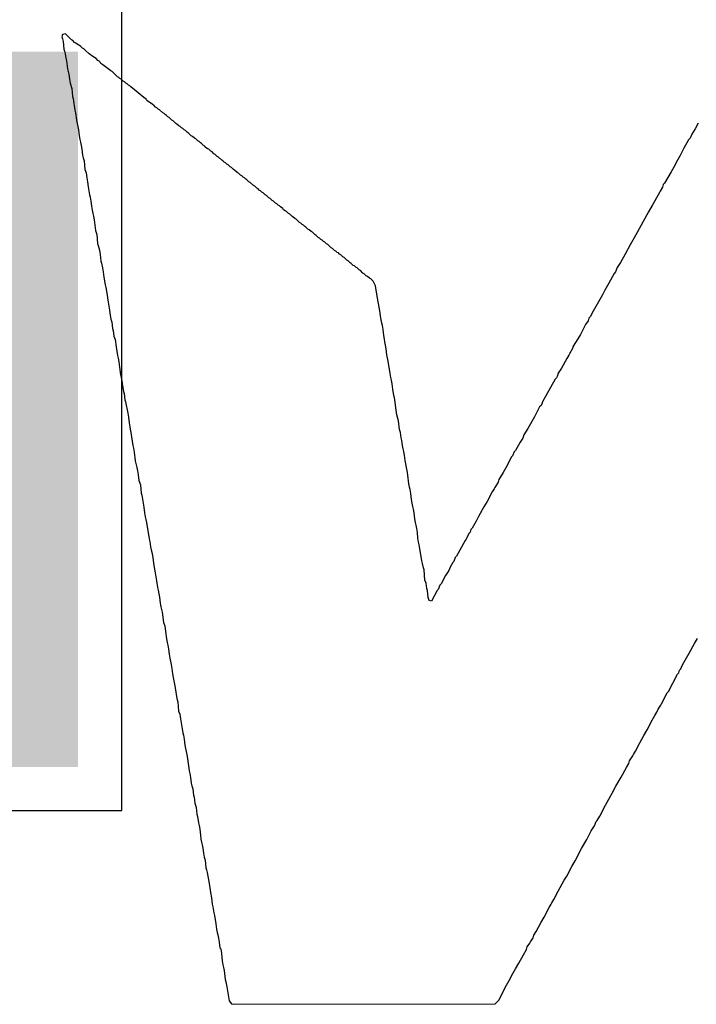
# Model space of a CAD drawing. Header units: inches. Extents: x 0 to 12.2, y 0 to 7.
# Tile 33 of 154: x 2.7266 to 2.8198, y 0.6153 to 0.7509. Entities that reach past the tile are written whole.
import ezdxf

# ---------------------------------------------------------------- set-up
doc = ezdxf.new("R2010")
doc.units = ezdxf.units.IN
doc.header["$MEASUREMENT"] = 0
for name, color, linetype in [('Bottom Overlay', 54, 'Continuous'), ('Top Layer', 1, 'Continuous'), ('Top Paste', 8, 'Continuous'), ('Top Solder', 216, 'Continuous')]:
    doc.layers.add(name, color=color, linetype=linetype)

# ---------------------------------------------------------------- blocks, each defined once
blk = doc.blocks.new('TS_1002S_12026C_45')
at = {"layer": 'Top Layer'}
blk.add_hatch(color=1, dxfattribs=at).paths.add_polyline_path([(0.13385, -0.05906), (0.22441, -0.05906), (0.22441, -0.11811), (0.13385, -0.11811)])
at = {"layer": 'Top Paste'}
blk.add_hatch(color=8, dxfattribs=at).paths.add_polyline_path([(0.13385, -0.05906), (0.22441, -0.05906), (0.22441, -0.11811), (0.13385, -0.11811)])
at = {"layer": 'Top Solder'}
blk.add_hatch(color=216, dxfattribs=at).paths.add_polyline_path([(0.12985, -0.05506), (0.22841, -0.05506), (0.22841, -0.12211), (0.12985, -0.12211)])

msp = doc.modelspace()

# ---------------------------------------------------------------- linework, layer by layer
at = {"layer": 'Bottom Overlay'}
for p, q in [((2.73244, 0.74888), (2.73239, 0.74857)), ((2.73288, 0.74897), (2.73244, 0.74888)), ((2.73369, 0.74817), (2.73288, 0.74897)), ((2.73239, 0.74857), (2.73248, 0.7483)), ((2.73248, 0.7483), (2.73257, 0.74794)), ((2.73257, 0.74794), (2.73266, 0.74687)), ((2.73387, 0.74808), (2.73369, 0.74817)), ((2.73413, 0.74781), (2.73387, 0.74808)), ((2.73431, 0.74772), (2.73413, 0.74781)), ((2.73449, 0.74754), (2.73431, 0.74772)), ((2.73494, 0.74727), (2.73449, 0.74754)), ((2.73266, 0.74687), (2.73275, 0.7466)), ((2.73275, 0.7466), (2.73284, 0.74625)), ((2.73284, 0.74625), (2.73293, 0.74562)), ((2.7352, 0.74701), (2.73494, 0.74727)), ((2.73538, 0.74692), (2.7352, 0.74701)), ((2.73561, 0.74669), (2.73538, 0.74692)), ((2.73614, 0.74625), (2.73561, 0.74669)), ((2.73663, 0.74585), (2.73614, 0.74625)), ((2.73293, 0.74562), (2.73302, 0.74527)), ((2.73302, 0.74527), (2.73315, 0.74415)), ((2.73708, 0.74558), (2.73663, 0.74585)), ((2.73735, 0.74531), (2.73708, 0.74558)), ((2.73753, 0.74522), (2.73735, 0.74531)), ((2.73766, 0.74509), (2.73753, 0.74522)), ((2.73775, 0.74491), (2.73766, 0.74509)), ((2.73802, 0.74473), (2.73775, 0.74491)), ((2.73913, 0.74388), (2.73802, 0.74473)), ((2.73315, 0.74415), (2.73333, 0.74343)), ((2.73333, 0.74343), (2.73342, 0.74272)), ((2.73931, 0.74379), (2.73913, 0.74388)), ((2.74003, 0.74308), (2.73931, 0.74379)), ((2.73342, 0.74272), (2.73351, 0.74218)), ((2.73351, 0.74218), (2.73373, 0.74143)), ((2.74021, 0.74299), (2.74003, 0.74308)), ((2.74038, 0.74281), (2.74021, 0.74299)), ((2.74056, 0.74272), (2.74038, 0.74281)), ((2.74083, 0.74245), (2.74056, 0.74272)), ((2.74101, 0.74236), (2.74083, 0.74245)), ((2.74119, 0.74218), (2.74101, 0.74236)), ((2.74137, 0.74209), (2.74119, 0.74218)), ((2.74155, 0.74192), (2.74137, 0.74209)), ((2.73373, 0.74143), (2.73382, 0.74035)), ((2.74172, 0.74183), (2.74155, 0.74192)), ((2.74186, 0.74169), (2.74172, 0.74183)), ((2.74239, 0.74125), (2.74186, 0.74169)), ((2.74288, 0.74084), (2.74239, 0.74125)), ((2.74369, 0.74022), (2.74288, 0.74084)), ((2.73382, 0.74035), (2.73391, 0.74009)), ((2.73391, 0.74009), (2.734, 0.73937)), ((2.734, 0.73937), (2.73409, 0.7391)), ((2.744, 0.74), (2.74369, 0.74022)), ((2.74409, 0.73982), (2.744, 0.74)), ((2.7444, 0.73959), (2.74409, 0.73982)), ((2.74458, 0.7395), (2.7444, 0.73959)), ((2.74485, 0.73924), (2.74458, 0.7395)), ((2.73409, 0.7391), (2.73418, 0.73848)), ((2.73418, 0.73848), (2.73427, 0.73812)), ((2.73427, 0.73812), (2.7344, 0.73709)), ((2.74503, 0.73915), (2.74485, 0.73924)), ((2.7453, 0.73888), (2.74503, 0.73915)), ((2.74547, 0.73879), (2.7453, 0.73888)), ((2.74565, 0.73861), (2.74547, 0.73879)), ((2.74583, 0.73852), (2.74565, 0.73861)), ((2.74628, 0.73808), (2.74583, 0.73852)), ((2.74646, 0.73799), (2.74628, 0.73808)), ((2.74664, 0.73781), (2.74646, 0.73799)), ((2.7344, 0.73709), (2.73467, 0.73575)), ((2.74681, 0.73772), (2.74664, 0.73781)), ((2.74699, 0.73754), (2.74681, 0.73772)), ((2.74717, 0.73745), (2.74699, 0.73754)), ((2.74753, 0.73709), (2.74717, 0.73745)), ((2.74771, 0.737), (2.74753, 0.73709)), ((2.74806, 0.73665), (2.74771, 0.737)), ((2.74824, 0.73656), (2.74806, 0.73665)), ((2.82009, 0.73669), (2.81964, 0.73589)), ((2.73467, 0.73575), (2.73476, 0.73495)), ((2.74851, 0.73629), (2.74824, 0.73656)), ((2.74869, 0.7362), (2.74851, 0.73629)), ((2.74887, 0.73602), (2.74869, 0.7362)), ((2.74905, 0.73593), (2.74887, 0.73602)), ((2.74923, 0.73575), (2.74905, 0.73593)), ((2.7494, 0.73566), (2.74923, 0.73575)), ((2.74967, 0.7354), (2.7494, 0.73566)), ((2.74985, 0.73531), (2.74967, 0.7354)), ((2.75021, 0.73495), (2.74985, 0.73531)), ((2.81964, 0.73589), (2.8192, 0.73517)), ((2.73476, 0.73495), (2.73485, 0.73441)), ((2.73485, 0.73441), (2.73494, 0.73406)), ((2.73494, 0.73406), (2.73503, 0.73361)), ((2.75039, 0.73486), (2.75021, 0.73495)), ((2.75065, 0.73459), (2.75039, 0.73486)), ((2.75083, 0.7345), (2.75065, 0.73459)), ((2.7511, 0.73424), (2.75083, 0.7345)), ((2.75128, 0.73415), (2.7511, 0.73424)), ((2.75146, 0.73397), (2.75128, 0.73415)), ((2.75164, 0.73388), (2.75146, 0.73397)), ((2.7519, 0.73361), (2.75164, 0.73388)), ((2.81875, 0.73437), (2.81812, 0.73321)), ((2.81897, 0.73459), (2.81875, 0.73437)), ((2.8192, 0.73517), (2.81897, 0.73459)), ((2.73503, 0.73361), (2.73512, 0.73308)), ((2.73512, 0.73308), (2.7352, 0.73227)), ((2.75208, 0.73352), (2.7519, 0.73361)), ((2.75213, 0.73339), (2.75208, 0.73352)), ((2.75244, 0.73316), (2.75213, 0.73339)), ((2.75262, 0.73308), (2.75244, 0.73316)), ((2.75289, 0.73281), (2.75262, 0.73308)), ((2.75307, 0.73272), (2.75289, 0.73281)), ((2.75333, 0.73245), (2.75307, 0.73272)), ((2.81812, 0.73321), (2.81759, 0.73223)), ((2.7352, 0.73227), (2.73529, 0.73191)), ((2.73529, 0.73191), (2.73543, 0.73151)), ((2.73543, 0.73151), (2.73556, 0.73031)), ((2.75351, 0.73236), (2.75333, 0.73245)), ((2.75378, 0.73209), (2.75351, 0.73236)), ((2.75396, 0.732), (2.75378, 0.73209)), ((2.75441, 0.73156), (2.75396, 0.732)), ((2.75458, 0.73147), (2.75441, 0.73156)), ((2.75476, 0.73129), (2.75458, 0.73147)), ((2.75494, 0.7312), (2.75476, 0.73129)), ((2.75512, 0.73102), (2.75494, 0.7312)), ((2.81723, 0.7316), (2.8167, 0.73062)), ((2.81759, 0.73223), (2.81723, 0.7316)), ((2.73556, 0.73031), (2.7357, 0.72982)), ((2.7357, 0.72982), (2.73583, 0.72915)), ((2.7553, 0.73093), (2.75512, 0.73102)), ((2.75557, 0.73066), (2.7553, 0.73093)), ((2.75574, 0.73057), (2.75557, 0.73066)), ((2.75601, 0.73031), (2.75574, 0.73057)), ((2.75619, 0.73022), (2.75601, 0.73031)), ((2.75655, 0.72986), (2.75619, 0.73022)), ((2.75673, 0.72977), (2.75655, 0.72986)), ((2.81634, 0.72999), (2.81545, 0.72839)), ((2.8167, 0.73062), (2.81634, 0.72999)), ((2.73583, 0.72915), (2.73592, 0.72861)), ((2.73592, 0.72861), (2.73601, 0.7279)), ((2.757, 0.7295), (2.75673, 0.72977)), ((2.75717, 0.72941), (2.757, 0.7295)), ((2.75735, 0.72923), (2.75717, 0.72941)), ((2.75753, 0.72915), (2.75735, 0.72923)), ((2.75771, 0.72897), (2.75753, 0.72915)), ((2.75789, 0.72888), (2.75771, 0.72897)), ((2.75816, 0.72861), (2.75789, 0.72888)), ((2.75833, 0.72852), (2.75816, 0.72861)), ((2.75878, 0.72807), (2.75833, 0.72852)), ((2.73601, 0.7279), (2.73619, 0.72682)), ((2.75896, 0.72798), (2.75878, 0.72807)), ((2.75923, 0.72772), (2.75896, 0.72798)), ((2.75941, 0.72763), (2.75923, 0.72772)), ((2.75958, 0.72745), (2.75941, 0.72763)), ((2.75976, 0.72736), (2.75958, 0.72745)), ((2.75994, 0.72718), (2.75976, 0.72736)), ((2.76012, 0.72709), (2.75994, 0.72718)), ((2.76039, 0.72682), (2.76012, 0.72709)), ((2.81473, 0.72714), (2.81411, 0.72598)), ((2.81482, 0.72731), (2.81473, 0.72714)), ((2.81518, 0.72785), (2.81482, 0.72731)), ((2.81527, 0.72821), (2.81518, 0.72785)), ((2.81545, 0.72839), (2.81527, 0.72821)), ((2.73619, 0.72682), (2.73628, 0.72647)), ((2.73628, 0.72647), (2.73637, 0.72593)), ((2.73637, 0.72593), (2.73646, 0.72522)), ((2.76057, 0.72673), (2.76039, 0.72682)), ((2.76092, 0.72638), (2.76057, 0.72673)), ((2.7611, 0.72629), (2.76092, 0.72638)), ((2.76137, 0.72602), (2.7611, 0.72629)), ((2.76155, 0.72593), (2.76137, 0.72602)), ((2.76182, 0.72566), (2.76155, 0.72593)), ((2.81411, 0.72598), (2.81375, 0.72535)), ((2.73646, 0.72522), (2.73654, 0.72468)), ((2.73654, 0.72468), (2.73663, 0.72423)), ((2.762, 0.72557), (2.76182, 0.72566)), ((2.76217, 0.72539), (2.762, 0.72557)), ((2.76235, 0.72531), (2.76217, 0.72539)), ((2.76253, 0.72513), (2.76235, 0.72531)), ((2.76284, 0.7249), (2.76253, 0.72513)), ((2.76293, 0.72472), (2.76284, 0.7249)), ((2.76316, 0.72459), (2.76293, 0.72472)), ((2.76334, 0.7245), (2.76316, 0.72459)), ((2.7636, 0.72423), (2.76334, 0.7245)), ((2.81321, 0.72446), (2.8125, 0.72312)), ((2.81375, 0.72535), (2.81321, 0.72446)), ((2.73663, 0.72423), (2.73672, 0.72388)), ((2.73672, 0.72388), (2.73681, 0.72334)), ((2.73681, 0.72334), (2.73699, 0.72191)), ((2.76378, 0.72414), (2.7636, 0.72423)), ((2.76405, 0.72388), (2.76378, 0.72414)), ((2.76423, 0.72379), (2.76405, 0.72388)), ((2.7645, 0.72352), (2.76423, 0.72379)), ((2.76468, 0.72343), (2.7645, 0.72352)), ((2.76512, 0.72298), (2.76468, 0.72343)), ((2.8125, 0.72312), (2.81196, 0.72214)), ((2.73699, 0.72191), (2.73721, 0.72133)), ((2.7653, 0.72289), (2.76512, 0.72298)), ((2.76548, 0.72272), (2.7653, 0.72289)), ((2.76566, 0.72263), (2.76548, 0.72272)), ((2.76584, 0.72245), (2.76566, 0.72263)), ((2.76601, 0.72236), (2.76584, 0.72245)), ((2.76628, 0.72209), (2.76601, 0.72236)), ((2.76646, 0.722), (2.76628, 0.72209)), ((2.76673, 0.72173), (2.76646, 0.722)), ((2.76691, 0.72164), (2.76673, 0.72173)), ((2.81196, 0.72214), (2.81125, 0.72088)), ((2.73721, 0.72133), (2.7373, 0.72008)), ((2.76727, 0.72129), (2.76691, 0.72164)), ((2.76744, 0.7212), (2.76727, 0.72129)), ((2.76771, 0.72093), (2.76744, 0.7212)), ((2.76789, 0.72084), (2.76771, 0.72093)), ((2.76807, 0.72066), (2.76789, 0.72084)), ((2.76825, 0.72057), (2.76807, 0.72066)), ((2.76843, 0.72039), (2.76825, 0.72057)), ((2.7686, 0.7203), (2.76843, 0.72039)), ((2.76887, 0.72004), (2.7686, 0.7203)), ((2.81125, 0.72088), (2.81071, 0.7199)), ((2.7373, 0.72008), (2.73739, 0.71981)), ((2.73739, 0.71981), (2.73757, 0.71919)), ((2.73757, 0.71919), (2.73766, 0.71856)), ((2.76905, 0.71995), (2.76887, 0.72004)), ((2.7695, 0.7195), (2.76905, 0.71995)), ((2.76968, 0.71941), (2.7695, 0.7195)), ((2.76994, 0.71914), (2.76968, 0.71941)), ((2.77012, 0.71905), (2.76994, 0.71914)), ((2.7703, 0.71888), (2.77012, 0.71905)), ((2.81071, 0.7199), (2.81, 0.71865)), ((2.73766, 0.71856), (2.73775, 0.71767)), ((2.73775, 0.71767), (2.73784, 0.7174)), ((2.77048, 0.71879), (2.7703, 0.71888)), ((2.77066, 0.71861), (2.77048, 0.71879)), ((2.77084, 0.71852), (2.77066, 0.71861)), ((2.77111, 0.71825), (2.77084, 0.71852)), ((2.77128, 0.71816), (2.77111, 0.71825)), ((2.77164, 0.7178), (2.77128, 0.71816)), ((2.77182, 0.71771), (2.77164, 0.7178)), ((2.77209, 0.71745), (2.77182, 0.71771)), ((2.81, 0.71865), (2.80937, 0.71749)), ((2.73784, 0.7174), (2.73797, 0.71673)), ((2.73797, 0.71673), (2.73806, 0.7162)), ((2.77227, 0.71736), (2.77209, 0.71745)), ((2.77253, 0.71709), (2.77227, 0.71736)), ((2.77271, 0.717), (2.77253, 0.71709)), ((2.77289, 0.71682), (2.77271, 0.717)), ((2.77307, 0.71673), (2.77289, 0.71682)), ((2.77334, 0.71646), (2.77307, 0.71673)), ((2.77352, 0.71637), (2.77334, 0.71646)), ((2.77387, 0.71602), (2.77352, 0.71637)), ((2.80893, 0.71678), (2.8087, 0.7162)), ((2.80937, 0.71749), (2.80893, 0.71678)), ((2.73806, 0.7162), (2.73815, 0.71548)), ((2.73815, 0.71548), (2.73833, 0.71441)), ((2.77405, 0.71593), (2.77387, 0.71602)), ((2.77432, 0.71566), (2.77405, 0.71593)), ((2.7745, 0.71557), (2.77432, 0.71566)), ((2.77477, 0.7153), (2.7745, 0.71557)), ((2.77495, 0.71521), (2.77477, 0.7153)), ((2.77526, 0.7149), (2.77495, 0.71521)), ((2.77562, 0.71428), (2.77526, 0.7149)), ((2.80848, 0.71597), (2.80777, 0.71463)), ((2.8087, 0.7162), (2.80848, 0.71597)), ((2.73833, 0.71441), (2.73842, 0.71405)), ((2.73842, 0.71405), (2.7386, 0.71298)), ((2.77593, 0.71227), (2.77562, 0.71428)), ((2.80723, 0.71365), (2.80687, 0.71303)), ((2.80777, 0.71463), (2.80723, 0.71365)), ((2.7386, 0.71298), (2.73869, 0.71227)), ((2.73869, 0.71227), (2.73896, 0.71093)), ((2.77602, 0.71182), (2.77593, 0.71227)), ((2.80687, 0.71303), (2.80598, 0.71142)), ((2.73896, 0.71093), (2.73904, 0.71021)), ((2.7762, 0.71084), (2.77602, 0.71182)), ((2.77629, 0.71012), (2.7762, 0.71084)), ((2.80598, 0.71142), (2.80562, 0.71079)), ((2.73904, 0.71021), (2.73913, 0.70968)), ((2.73913, 0.70968), (2.73927, 0.70928)), ((2.77637, 0.70959), (2.77629, 0.71012)), ((2.77646, 0.70914), (2.77637, 0.70959)), ((2.80491, 0.70945), (2.80455, 0.70892)), ((2.805, 0.70981), (2.80491, 0.70945)), ((2.80518, 0.70999), (2.805, 0.70981)), ((2.80562, 0.71079), (2.80518, 0.70999)), ((2.73927, 0.70928), (2.73936, 0.70838)), ((2.73936, 0.70838), (2.73945, 0.70811)), ((2.73945, 0.70811), (2.73954, 0.70731)), ((2.77655, 0.70878), (2.77646, 0.70914)), ((2.77664, 0.70825), (2.77655, 0.70878)), ((2.77673, 0.70744), (2.77664, 0.70825)), ((2.80455, 0.70892), (2.80384, 0.70758)), ((2.73954, 0.70731), (2.73971, 0.70686)), ((2.73971, 0.70686), (2.73985, 0.70584)), ((2.77682, 0.70691), (2.77673, 0.70744)), ((2.77691, 0.70655), (2.77682, 0.70691)), ((2.80348, 0.70695), (2.80285, 0.70597)), ((2.80384, 0.70758), (2.80348, 0.70695)), ((2.73985, 0.70584), (2.74003, 0.70468)), ((2.777, 0.7061), (2.77691, 0.70655)), ((2.77709, 0.70557), (2.777, 0.7061)), ((2.77718, 0.70477), (2.77709, 0.70557)), ((2.80276, 0.70561), (2.80232, 0.7049)), ((2.80285, 0.70597), (2.80276, 0.70561)), ((2.74003, 0.70468), (2.74012, 0.70432)), ((2.74012, 0.70432), (2.74021, 0.70378)), ((2.77736, 0.70387), (2.77718, 0.70477)), ((2.80196, 0.70427), (2.80125, 0.70293)), ((2.80223, 0.70472), (2.80196, 0.70427)), ((2.80232, 0.7049), (2.80223, 0.70472)), ((2.74021, 0.70378), (2.7403, 0.70307)), ((2.7403, 0.70307), (2.74047, 0.702)), ((2.77762, 0.70218), (2.77736, 0.70387)), ((2.80125, 0.70293), (2.8008, 0.70222)), ((2.74047, 0.702), (2.74056, 0.70164)), ((2.74056, 0.70164), (2.74065, 0.70119)), ((2.77771, 0.70164), (2.77762, 0.70218)), ((2.7778, 0.70128), (2.77771, 0.70164)), ((2.80035, 0.70142), (2.7991, 0.69909)), ((2.80053, 0.70159), (2.80035, 0.70142)), ((2.80062, 0.70177), (2.80053, 0.70159)), ((2.8008, 0.70222), (2.80062, 0.70177)), ((2.74065, 0.70119), (2.74074, 0.70048)), ((2.74074, 0.70048), (2.74088, 0.69972)), ((2.77789, 0.70075), (2.7778, 0.70128)), ((2.77798, 0.70003), (2.77789, 0.70075)), ((2.77812, 0.69918), (2.77798, 0.70003)), ((2.74088, 0.69972), (2.74097, 0.69945)), ((2.74097, 0.69945), (2.74105, 0.69856)), ((2.77821, 0.69883), (2.77812, 0.69918)), ((2.77829, 0.69856), (2.77821, 0.69883)), ((2.7991, 0.69909), (2.79866, 0.69838)), ((2.74105, 0.69856), (2.74114, 0.69829)), ((2.74114, 0.69829), (2.74146, 0.69673)), ((2.77847, 0.69713), (2.77829, 0.69856)), ((2.79821, 0.69758), (2.7975, 0.69624)), ((2.79843, 0.6978), (2.79821, 0.69758)), ((2.79866, 0.69838), (2.79843, 0.6978)), ((2.74146, 0.69673), (2.74155, 0.69619)), ((2.74155, 0.69619), (2.74163, 0.69539)), ((2.77856, 0.6965), (2.77847, 0.69713)), ((2.7787, 0.69601), (2.77856, 0.6965)), ((2.77879, 0.69566), (2.7787, 0.69601)), ((2.7975, 0.69624), (2.79696, 0.69525)), ((2.74163, 0.69539), (2.74172, 0.69485)), ((2.74172, 0.69485), (2.74181, 0.6945)), ((2.77892, 0.69445), (2.77879, 0.69566)), ((2.7966, 0.69463), (2.79607, 0.69374)), ((2.79696, 0.69525), (2.7966, 0.69463)), ((2.74181, 0.6945), (2.7419, 0.69405)), ((2.7419, 0.69405), (2.74217, 0.69226)), ((2.77905, 0.69405), (2.77892, 0.69445)), ((2.77914, 0.69333), (2.77905, 0.69405)), ((2.77923, 0.69298), (2.77914, 0.69333)), ((2.79589, 0.69329), (2.79553, 0.69275)), ((2.79607, 0.69374), (2.79589, 0.69329)), ((2.74217, 0.69226), (2.74226, 0.69191)), ((2.74226, 0.69191), (2.74235, 0.69137)), ((2.77932, 0.69226), (2.77923, 0.69298)), ((2.77941, 0.69182), (2.77932, 0.69226)), ((2.79553, 0.69275), (2.79491, 0.69159)), ((2.74235, 0.69137), (2.74248, 0.69016)), ((2.7795, 0.69146), (2.77941, 0.69182)), ((2.77959, 0.69092), (2.7795, 0.69146)), ((2.77968, 0.69021), (2.77959, 0.69092)), ((2.79437, 0.6907), (2.79357, 0.68918)), ((2.7945, 0.69083), (2.79437, 0.6907)), ((2.79473, 0.69141), (2.7945, 0.69083)), ((2.79491, 0.69159), (2.79473, 0.69141)), ((2.74248, 0.69016), (2.74257, 0.68981)), ((2.74257, 0.68981), (2.74271, 0.68923)), ((2.74271, 0.68923), (2.7428, 0.68878)), ((2.77977, 0.68976), (2.77968, 0.69021)), ((2.77986, 0.68923), (2.77977, 0.68976)), ((2.77999, 0.68856), (2.77986, 0.68923)), ((2.79357, 0.68918), (2.79321, 0.68856)), ((2.7428, 0.68878), (2.74288, 0.68824)), ((2.74288, 0.68824), (2.74297, 0.68744)), ((2.78008, 0.6882), (2.77999, 0.68856)), ((2.78021, 0.68699), (2.78008, 0.6882)), ((2.79321, 0.68856), (2.79258, 0.68757)), ((2.74297, 0.68744), (2.7432, 0.68686)), ((2.7432, 0.68686), (2.74329, 0.6857)), ((2.7803, 0.68655), (2.78021, 0.68699)), ((2.78039, 0.68619), (2.7803, 0.68655)), ((2.79205, 0.6865), (2.79196, 0.68632)), ((2.79249, 0.68722), (2.79205, 0.6865)), ((2.79258, 0.68757), (2.79249, 0.68722)), ((2.74329, 0.6857), (2.74338, 0.68543)), ((2.74338, 0.68543), (2.7436, 0.68431)), ((2.78048, 0.68565), (2.78039, 0.68619)), ((2.78057, 0.68485), (2.78048, 0.68565)), ((2.79169, 0.68588), (2.79098, 0.68454)), ((2.79196, 0.68632), (2.79169, 0.68588)), ((2.7436, 0.68431), (2.74369, 0.68378)), ((2.74369, 0.68378), (2.74378, 0.68297)), ((2.78066, 0.68431), (2.78057, 0.68485)), ((2.78075, 0.68387), (2.78066, 0.68431)), ((2.78084, 0.68351), (2.78075, 0.68387)), ((2.79053, 0.68382), (2.78981, 0.68248)), ((2.79098, 0.68454), (2.79053, 0.68382)), ((2.74378, 0.68297), (2.74387, 0.68244)), ((2.74387, 0.68244), (2.74396, 0.68208)), ((2.78093, 0.68297), (2.78084, 0.68351)), ((2.78102, 0.68217), (2.78093, 0.68297)), ((2.78981, 0.68248), (2.78946, 0.68186)), ((2.74396, 0.68208), (2.74405, 0.68164)), ((2.74405, 0.68164), (2.7444, 0.6794)), ((2.78111, 0.68164), (2.78102, 0.68217)), ((2.7812, 0.68128), (2.78111, 0.68164)), ((2.78129, 0.68083), (2.7812, 0.68128)), ((2.78946, 0.68186), (2.78892, 0.68088)), ((2.78138, 0.6803), (2.78129, 0.68083)), ((2.78146, 0.67949), (2.78138, 0.6803)), ((2.78848, 0.68016), (2.78821, 0.67954)), ((2.78865, 0.68034), (2.78848, 0.68016)), ((2.78874, 0.6807), (2.78865, 0.68034)), ((2.78892, 0.68088), (2.78874, 0.6807)), ((2.7444, 0.6794), (2.74449, 0.67905)), ((2.74449, 0.67905), (2.74458, 0.67833)), ((2.74458, 0.67833), (2.74467, 0.67788)), ((2.78155, 0.67896), (2.78146, 0.67949)), ((2.78164, 0.6786), (2.78155, 0.67896)), ((2.78173, 0.67806), (2.78164, 0.6786)), ((2.78794, 0.67918), (2.78722, 0.67784)), ((2.78812, 0.67936), (2.78794, 0.67918)), ((2.78821, 0.67954), (2.78812, 0.67936)), ((2.74467, 0.67788), (2.74481, 0.67739)), ((2.74481, 0.67739), (2.74489, 0.67677)), ((2.782, 0.67637), (2.78173, 0.67806)), ((2.78678, 0.67704), (2.7866, 0.67686)), ((2.78722, 0.67784), (2.78678, 0.67704)), ((2.74489, 0.67677), (2.74503, 0.67574)), ((2.74503, 0.67574), (2.74512, 0.67521)), ((2.78209, 0.67601), (2.782, 0.67637)), ((2.78222, 0.67543), (2.78209, 0.67601)), ((2.78624, 0.67614), (2.78589, 0.67552)), ((2.78638, 0.67628), (2.78624, 0.67614)), ((2.7866, 0.67686), (2.78638, 0.67628)), ((2.74512, 0.67521), (2.74525, 0.67471)), ((2.74525, 0.67471), (2.74543, 0.67364)), ((2.78231, 0.67516), (2.78222, 0.67543)), ((2.7824, 0.67373), (2.78231, 0.67516)), ((2.78526, 0.67436), (2.78464, 0.6732)), ((2.78562, 0.67489), (2.78526, 0.67436)), ((2.78571, 0.67507), (2.78562, 0.67489)), ((2.78589, 0.67552), (2.78571, 0.67507)), ((2.74543, 0.67364), (2.74556, 0.6727)), ((2.78258, 0.67329), (2.7824, 0.67373)), ((2.78267, 0.67257), (2.78258, 0.67329)), ((2.78446, 0.67302), (2.78423, 0.67244)), ((2.78464, 0.6732), (2.78446, 0.67302)), ((2.74556, 0.6727), (2.74565, 0.67235)), ((2.74565, 0.67235), (2.74574, 0.67181)), ((2.74574, 0.67181), (2.74583, 0.67137)), ((2.78276, 0.6723), (2.78267, 0.67257)), ((2.78285, 0.67132), (2.78276, 0.6723)), ((2.7841, 0.6723), (2.78334, 0.67083)), ((2.78423, 0.67244), (2.7841, 0.6723)), ((2.74583, 0.67137), (2.74592, 0.67056)), ((2.74592, 0.67056), (2.74601, 0.67003)), ((2.78298, 0.67092), (2.78285, 0.67132)), ((2.78334, 0.67083), (2.78298, 0.67092)), ((2.74601, 0.67003), (2.74619, 0.66931)), ((2.74619, 0.66931), (2.74637, 0.66788)), ((2.74637, 0.66788), (2.74655, 0.66744)), ((2.74655, 0.66744), (2.74664, 0.66663)), ((2.74664, 0.66663), (2.74681, 0.66565)), ((2.74681, 0.66565), (2.7469, 0.66511)), ((2.7469, 0.66511), (2.74699, 0.66476)), ((2.74699, 0.66476), (2.74708, 0.66422)), ((2.81884, 0.66364), (2.81955, 0.66498)), ((2.81955, 0.66498), (2.82, 0.66569)), ((2.74708, 0.66422), (2.74717, 0.66351)), ((2.74717, 0.66351), (2.74726, 0.66297)), ((2.81812, 0.66239), (2.81884, 0.66364)), ((2.74726, 0.66297), (2.74744, 0.66208)), ((2.74744, 0.66208), (2.74753, 0.66154)), ((2.81786, 0.66194), (2.81812, 0.66239)), ((2.74753, 0.66154), (2.74762, 0.66083)), ((2.74762, 0.66083), (2.74771, 0.66029)), ((2.81598, 0.65837), (2.81723, 0.66078)), ((2.81723, 0.66078), (2.81741, 0.66096)), ((2.81741, 0.66096), (2.8175, 0.66132)), ((2.8175, 0.66132), (2.81768, 0.6615)), ((2.81768, 0.6615), (2.81786, 0.66194)), ((2.74771, 0.66029), (2.74789, 0.6594)), ((2.74789, 0.6594), (2.74798, 0.65886)), ((2.74798, 0.65886), (2.7482, 0.65739)), ((2.815, 0.65667), (2.8158, 0.65819)), ((2.8158, 0.65819), (2.81598, 0.65837)), ((2.7482, 0.65739), (2.74838, 0.65694)), ((2.74838, 0.65694), (2.74847, 0.65569)), ((2.81491, 0.6565), (2.815, 0.65667)), ((2.74847, 0.65569), (2.74865, 0.65525)), ((2.74865, 0.65525), (2.74873, 0.65462)), ((2.81411, 0.65507), (2.81437, 0.65551)), ((2.81437, 0.65551), (2.81455, 0.65596)), ((2.81455, 0.65596), (2.81491, 0.6565)), ((2.74873, 0.65462), (2.74905, 0.6527)), ((2.81303, 0.6531), (2.81375, 0.65444)), ((2.81375, 0.65444), (2.81411, 0.65507)), ((2.74905, 0.6527), (2.74914, 0.65234)), ((2.81259, 0.6523), (2.81303, 0.6531)), ((2.74914, 0.65234), (2.74923, 0.65181)), ((2.74923, 0.65181), (2.74931, 0.651)), ((2.81143, 0.65016), (2.81205, 0.65132)), ((2.81205, 0.65132), (2.81259, 0.6523)), ((2.74931, 0.651), (2.74958, 0.64966)), ((2.81116, 0.64971), (2.81143, 0.65016)), ((2.74958, 0.64966), (2.74967, 0.64913)), ((2.74967, 0.64913), (2.74994, 0.64743)), ((2.81018, 0.64792), (2.81053, 0.64846)), ((2.81053, 0.64846), (2.81062, 0.64882)), ((2.81062, 0.64882), (2.81107, 0.64953)), ((2.81107, 0.64953), (2.81116, 0.64971)), ((2.74994, 0.64743), (2.75003, 0.64707)), ((2.75003, 0.64707), (2.75012, 0.64654)), ((2.80946, 0.64658), (2.81018, 0.64792)), ((2.75012, 0.64654), (2.75021, 0.64573)), ((2.75021, 0.64573), (2.7503, 0.64538)), ((2.80875, 0.64533), (2.80946, 0.64658)), ((2.7503, 0.64538), (2.75043, 0.64498)), ((2.75043, 0.64498), (2.75052, 0.64408)), ((2.80732, 0.64274), (2.80821, 0.64435)), ((2.80821, 0.64435), (2.80875, 0.64533)), ((2.75052, 0.64408), (2.75061, 0.64381)), ((2.75061, 0.64381), (2.7507, 0.64301)), ((2.7507, 0.64301), (2.75079, 0.64274)), ((2.75079, 0.64274), (2.75088, 0.64239)), ((2.75088, 0.64239), (2.75097, 0.64149)), ((2.80651, 0.64122), (2.80732, 0.64274)), ((2.75097, 0.64149), (2.75106, 0.64114)), ((2.75106, 0.64114), (2.75119, 0.64029)), ((2.75119, 0.64029), (2.75128, 0.63993)), ((2.8058, 0.63989), (2.80602, 0.64047)), ((2.80602, 0.64047), (2.80616, 0.6406)), ((2.80616, 0.6406), (2.80651, 0.64122)), ((2.75128, 0.63993), (2.75137, 0.63939)), ((2.75137, 0.63939), (2.75146, 0.63859)), ((2.80473, 0.63801), (2.80535, 0.63917)), ((2.80535, 0.63917), (2.8058, 0.63989)), ((2.75146, 0.63859), (2.75155, 0.63805)), ((2.75155, 0.63805), (2.75164, 0.63761)), ((2.75164, 0.63761), (2.75173, 0.63725)), ((2.80401, 0.63676), (2.80473, 0.63801)), ((2.75173, 0.63725), (2.75182, 0.6368)), ((2.75182, 0.6368), (2.7519, 0.63609)), ((2.80312, 0.63506), (2.80401, 0.63676)), ((2.7519, 0.63609), (2.75199, 0.63555)), ((2.75199, 0.63555), (2.75213, 0.63515)), ((2.75213, 0.63515), (2.75222, 0.63408)), ((2.80267, 0.63426), (2.80312, 0.63506)), ((2.75222, 0.63408), (2.75231, 0.63381)), ((2.75231, 0.63381), (2.7524, 0.63346)), ((2.80196, 0.63292), (2.80267, 0.63426)), ((2.7524, 0.63346), (2.75266, 0.63194)), ((2.8008, 0.63087), (2.8016, 0.63238)), ((2.8016, 0.63238), (2.80196, 0.63292)), ((2.75266, 0.63194), (2.75284, 0.63069)), ((2.80017, 0.6297), (2.8008, 0.63087)), ((2.75284, 0.63069), (2.75302, 0.62997)), ((2.75302, 0.62997), (2.75311, 0.62908)), ((2.79991, 0.62926), (2.80017, 0.6297)), ((2.75311, 0.62908), (2.7532, 0.62872)), ((2.7532, 0.62872), (2.75333, 0.62787)), ((2.79883, 0.62729), (2.79955, 0.62863)), ((2.79955, 0.62863), (2.79982, 0.62908)), ((2.79982, 0.62908), (2.79991, 0.62926)), ((2.75333, 0.62787), (2.75342, 0.62752)), ((2.75342, 0.62752), (2.7536, 0.62636)), ((2.79839, 0.62649), (2.79883, 0.62729)), ((2.7536, 0.62636), (2.75369, 0.62564)), ((2.75369, 0.62564), (2.75378, 0.62519)), ((2.79776, 0.62533), (2.79839, 0.62649)), ((2.75378, 0.62519), (2.75387, 0.62484)), ((2.75387, 0.62484), (2.75396, 0.62439)), ((2.75396, 0.62439), (2.75405, 0.62386)), ((2.79696, 0.6239), (2.79732, 0.62444)), ((2.79732, 0.62444), (2.79741, 0.62479)), ((2.79741, 0.62479), (2.79776, 0.62533)), ((2.75405, 0.62386), (2.75414, 0.62305)), ((2.75414, 0.62305), (2.75427, 0.62292)), ((2.75427, 0.62292), (2.75436, 0.62229)), ((2.79598, 0.62211), (2.79642, 0.62283)), ((2.79642, 0.62283), (2.79651, 0.62319)), ((2.79651, 0.62319), (2.79687, 0.62372)), ((2.79687, 0.62372), (2.79696, 0.6239)), ((2.75436, 0.62229), (2.75449, 0.62127)), ((2.79535, 0.62095), (2.79598, 0.62211)), ((2.75449, 0.62127), (2.75458, 0.62073)), ((2.75458, 0.62073), (2.75467, 0.62037)), ((2.75467, 0.62037), (2.75476, 0.61993)), ((2.75476, 0.61993), (2.7549, 0.61872)), ((2.79455, 0.61952), (2.79491, 0.62015)), ((2.79491, 0.62015), (2.79535, 0.62095)), ((2.7549, 0.61872), (2.75499, 0.61836)), ((2.79401, 0.61854), (2.79455, 0.61952)), ((2.75499, 0.61836), (2.75512, 0.61769)), ((2.75512, 0.61769), (2.75543, 0.61577)), ((2.79258, 0.61586), (2.79365, 0.61792)), ((2.79365, 0.61792), (2.79401, 0.61854)), ((2.79209, 0.61537), (2.79258, 0.61586)), ((2.75543, 0.61577), (2.75574, 0.61537)), ((2.75574, 0.61537), (2.7561, 0.61528)), ((2.7561, 0.61528), (2.79209, 0.61537))]:
    msp.add_line(p, q, dxfattribs=at)
at = {"layer": 'Top Layer'}
for p, q in [((2.74063, 0.64198), (2.74063, 0.75254)), ((2.66157, 0.64198), (2.74063, 0.64198))]:
    msp.add_line(p, q, dxfattribs=at)

# ---------------------------------------------------------------- block references
at = {"rotation": 270}
msp.add_blockref('TS_1002S_12026C_45', (2.78968, 0.87639), dxfattribs=at)

doc.saveas('drawing.dxf')
